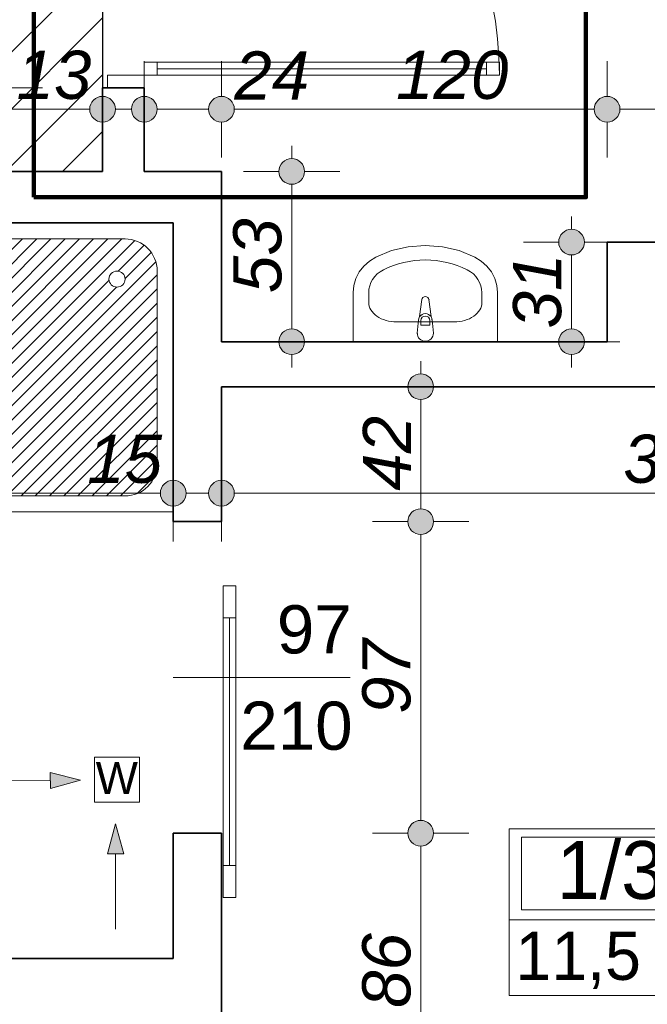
# Model space of a CAD drawing. Header units: millimetres. Extents: x -50073 to 84772, y -78870 to -35317.
# Tile 70 of 125: x 25937 to 27890, y -64463 to -61398. Entities that reach past the tile are written whole.
import ezdxf
from ezdxf.enums import TextEntityAlignment as Align

# ---------------------------------------------------------------- set-up
doc = ezdxf.new("R2010")
doc.units = ezdxf.units.MM
doc.header["$MEASUREMENT"] = 0
for name, color, linetype, lineweight in [('Drzwi ArchiCAD_Nr_pióra__1', 7, 'Continuous', 0), ('Instalacje - Went_Klim_Nr_pióra__42', 150, 'Continuous', 13), ('Konstrukcja - Ściany zew_Nr_pióra__6', 7, 'Continuous', 35), ('Metryczki pomieszczeń ArchiCADa_Nr_pióra__1', 7, 'Continuous', 0), ('Wnetrze - Sanitariaty_Nr_pióra__22', 8, 'Continuous', 13), ('Wymiarowanie - Ogólne_Nr_pióra__82', 114, 'Continuous', 13), ('Znaczniki drzwi ArchiCADa_Nr_pióra__1', 7, 'Continuous', 0), ('Znaczniki drzwi ArchiCADa_Nr_pióra__7', 7, 'Continuous', 70)]:
    doc.layers.add(name, color=color, linetype=linetype, lineweight=lineweight)
doc.layers.add('Elementy modelu - Strefy', color=7, linetype='Continuous')
doc.layers.add('Wymiarowanie - Ogólne', color=7, linetype='Continuous')
doc.layers.add('Wnętrze - Umeblowanie_Nr_pióra__234', color=7, linetype='Continuous', lineweight=0, true_color=0x9f9f9f)
doc.styles.add('GENERATED_STYLE_1', font='txt')
doc.styles.add('GENERATED_STYLE_2', font='txt')
doc.styles.add('GENERATED_STYLE_3', font='txt')
doc.dimstyles.new('GENERATED_STYLE__1', dxfattribs={"dimtxt": 150, "dimasz": 152, "dimexe": 0.18, "dimexo": 0, "dimgap": 0.09, "dimtad": 1, "dimlfac": 0.1, "dimzin": 0, "dimdsep": 46, "dimtxsty": 'GENERATED_STYLE_3', "dimblk": 'ARROWHEAD_11', "dimblk1": 'ARROWHEAD_11', "dimblk2": 'ARROWHEAD_11', "dimcen": 0.09, "dimclrd": 114, "dimclre": 114, "dimclrt": 114, "dimazin": 0, "dimtfac": 1, "dimtdec": 4, "dimtmove": 0, "dimatfit": 3, "dimfxl": 1, "dimtolj": 1, "dimtzin": 0, "dimarcsym": 0})
doc.dimstyles.new('GENERATED_STYLE__2', dxfattribs={"dimtxt": 150, "dimasz": 152, "dimexe": 0.18, "dimexo": 0, "dimgap": 0.09, "dimtad": 1, "dimtih": 1, "dimtoh": 1, "dimlfac": 0.1, "dimzin": 0, "dimdsep": 46, "dimtxsty": 'GENERATED_STYLE_3', "dimblk": 'ARROWHEAD_11', "dimblk1": 'ARROWHEAD_11', "dimblk2": 'ARROWHEAD_11', "dimcen": 0.09, "dimclrd": 114, "dimclre": 114, "dimclrt": 114, "dimazin": 0, "dimtfac": 1, "dimtdec": 4, "dimtmove": 0, "dimatfit": 3, "dimfxl": 1, "dimtolj": 1, "dimtzin": 0, "dimarcsym": 0})

# ---------------------------------------------------------------- blocks, each defined once
blk = doc.blocks.new('Izolatka_1_37_37', base_point=(28223.3, -64200.2))
at = {"layer": 'Metryczki pomieszczeń ArchiCADa_Nr_pióra__1', "linetype": 'Continuous'}
for p, q in [((27460.1, -63917.3), (28966.4, -63917.3)), ((27460.1, -64435.9), (27460.1, -63917.3)), ((28223.3, -63917.3), (28223.3, -64435.9)), ((28966.4, -63917.3), (28966.4, -64435.9)), ((27498.3, -63943.3), (28185.2, -63943.3)), ((27498.3, -64169.5), (27498.3, -63943.3)), ((28185.2, -63943.3), (28185.2, -64169.5)), ((28185.2, -64169.5), (27498.3, -64169.5)), ((27460.1, -64200.2), (28966.4, -64200.2)), ((28966.4, -64435.9), (27460.1, -64435.9))]:
    blk.add_line(p, q, dxfattribs=at)
at = {"layer": 'Metryczki pomieszczeń ArchiCADa_Nr_pióra__1'}
for tag, height, style, p in [('ROOM_NUMBER', 180, 'GENERATED_STYLE_2', (27841.7, -64045.2)), ('ROOM_NAME', 150, 'GENERATED_STYLE_1', (28594.9, -64051.4)), ('floor_f', 150, 'GENERATED_STYLE_1', (28594.9, -64298.9)), ('ROOM_CALC_AREA', 150, 'GENERATED_STYLE_1', (27841.7, -64312.2))]:
    blk.add_attdef(tag, text='', height=height, dxfattribs=dict(at, style=style)).set_placement(p, align=Align.MIDDLE_CENTER)
blk = doc.blocks.new('*D277')
at = {"layer": 'Wymiarowanie - Ogólne_Nr_pióra__82', "linetype": 'Continuous'}
for points in [[(24754.6, -62872.1), (24751.6, -62856.8), (24742.9, -62843.8), (24729.9, -62835.1), (24714.6, -62832.1), (24699.3, -62835.1), (24686.3, -62843.8), (24677.6, -62856.8), (24674.6, -62872.1), (24677.6, -62887.4), (24686.3, -62900.4), (24699.3, -62909), (24714.6, -62912.1), (24729.9, -62909), (24742.9, -62900.4), (24751.6, -62887.4)], [(26454.6, -62872.1), (26451.6, -62856.8), (26442.9, -62843.8), (26429.9, -62835.1), (26414.6, -62832.1), (26399.3, -62835.1), (26386.3, -62843.8), (26377.6, -62856.8), (26374.6, -62872.1), (26377.6, -62887.4), (26386.3, -62900.4), (26399.3, -62909), (26414.6, -62912.1), (26429.9, -62909), (26442.9, -62900.4), (26451.6, -62887.4)]]:
    blk.add_hatch(color=256, dxfattribs=at).paths.add_polyline_path(points)
for p, q in [((24714.6, -62832.1), (24714.6, -62722.1)), ((26414.6, -62832.1), (26414.6, -62722.1)), ((24754.6, -62872.1), (26374.6, -62872.1)), ((24714.6, -63022.1), (24714.6, -62912.1)), ((26414.6, -63022.1), (26414.6, -62912.1))]:
    blk.add_line(p, q, dxfattribs=at)
for centre in [(24714.6, -62872.1), (26414.6, -62872.1)]:
    blk.add_circle(centre, 40, dxfattribs=at)
at = {"layer": 'Wymiarowanie - Ogólne_Nr_pióra__82', "char_height": 150, "attachment_point": 7, "style": 'GENERATED_STYLE_3'}
for s, insert in [('\\A1;{\\fArial|b0|i1|c238|p38;170}', (25280, -62842.1)), ('\\A1;{\\fArial|b0|i1|c238|p38;15}', (26146.9, -62842.1))]:
    blk.add_mtext(s, dxfattribs=dict(at, insert=insert))
blk = doc.blocks.new('ARROWHEAD_11')
at = {"color": 0, "linetype": 'Continuous', "lineweight": 0}
blk.add_line((0, 0), (-1, 0), dxfattribs=at)
at = {"color": 0, "linetype": 'Continuous', "lineweight": 0, "const_width": 0.25, "flags": 128}
blk.add_lwpolyline([(-0.125, 0, 1), (0.125, 0, 1)], format="xyb", close=True, dxfattribs=at)
blk = doc.blocks.new('*D278')
at = {"layer": 'Wymiarowanie - Ogólne_Nr_pióra__82', "linetype": 'Continuous'}
for points in [[(26454.6, -62872.1), (26451.6, -62856.8), (26442.9, -62843.8), (26429.9, -62835.1), (26414.6, -62832.1), (26399.3, -62835.1), (26386.3, -62843.8), (26377.6, -62856.8), (26374.6, -62872.1), (26377.6, -62887.4), (26386.3, -62900.4), (26399.3, -62909), (26414.6, -62912.1), (26429.9, -62909), (26442.9, -62900.4), (26451.6, -62887.4)], [(26604.6, -62872.1), (26601.6, -62856.8), (26592.9, -62843.8), (26579.9, -62835.1), (26564.6, -62832.1), (26549.3, -62835.1), (26536.3, -62843.8), (26527.6, -62856.8), (26524.6, -62872.1), (26527.6, -62887.4), (26536.3, -62900.4), (26549.3, -62909), (26564.6, -62912.1), (26579.9, -62909), (26592.9, -62900.4), (26601.6, -62887.4)]]:
    blk.add_hatch(color=256, dxfattribs=at).paths.add_polyline_path(points)
for p, q in [((26414.6, -62832.1), (26414.6, -62722.1)), ((26564.6, -62832.1), (26564.6, -62722.1)), ((26454.6, -62872.1), (26524.6, -62872.1)), ((26414.6, -63022.1), (26414.6, -62912.1)), ((26564.6, -63022.1), (26564.6, -62912.1))]:
    blk.add_line(p, q, dxfattribs=at)
for centre in [(26414.6, -62872.1), (26564.6, -62872.1)]:
    blk.add_circle(centre, 40, dxfattribs=at)
blk = doc.blocks.new('*D279')
at = {"layer": 'Wymiarowanie - Ogólne_Nr_pióra__82', "linetype": 'Continuous'}
for points in [[(26604.6, -62872.1), (26601.6, -62856.8), (26592.9, -62843.8), (26579.9, -62835.1), (26564.6, -62832.1), (26549.3, -62835.1), (26536.3, -62843.8), (26527.6, -62856.8), (26524.6, -62872.1), (26527.6, -62887.4), (26536.3, -62900.4), (26549.3, -62909), (26564.6, -62912.1), (26579.9, -62909), (26592.9, -62900.4), (26601.6, -62887.4)], [(29674.6, -62872.1), (29671.6, -62856.8), (29662.9, -62843.8), (29649.9, -62835.1), (29634.6, -62832.1), (29619.3, -62835.1), (29606.3, -62843.8), (29597.6, -62856.8), (29594.6, -62872.1), (29597.6, -62887.4), (29606.3, -62900.4), (29619.3, -62909), (29634.6, -62912.1), (29649.9, -62909), (29662.9, -62900.4), (29671.6, -62887.4)]]:
    blk.add_hatch(color=256, dxfattribs=at).paths.add_polyline_path(points)
for p, q in [((26564.6, -62832.1), (26564.6, -62722.1)), ((29634.6, -62832.1), (29634.6, -62722.1)), ((26604.6, -62872.1), (29594.6, -62872.1)), ((26564.6, -63022.1), (26564.6, -62912.1)), ((29634.6, -63022.1), (29634.6, -62912.1))]:
    blk.add_line(p, q, dxfattribs=at)
for centre in [(26564.6, -62872.1), (29634.6, -62872.1)]:
    blk.add_circle(centre, 40, dxfattribs=at)
at = {"layer": 'Wymiarowanie - Ogólne_Nr_pióra__82', "char_height": 150, "attachment_point": 7, "style": 'GENERATED_STYLE_3'}
for s, insert in [('\\A1;{\\fArial|b0|i1|c238|p38;307}', (27815, -62842.1)), ('\\A1;{\\fArial|b0|i1|c238|p38;18}', (29366.9, -62842.1))]:
    blk.add_mtext(s, dxfattribs=dict(at, insert=insert))
blk = doc.blocks.new('*D453')
at = {"layer": 'Wymiarowanie - Ogólne_Nr_pióra__82', "linetype": 'Continuous'}
for points in [[(25898.2, -61610.7), (25895.2, -61595.4), (25886.5, -61582.4), (25873.6, -61573.8), (25858.2, -61570.7), (25842.9, -61573.8), (25830, -61582.4), (25821.3, -61595.4), (25818.2, -61610.7), (25821.3, -61626), (25830, -61639), (25842.9, -61647.7), (25858.2, -61650.7), (25873.6, -61647.7), (25886.5, -61639), (25895.2, -61626)], [(25898.2, -61870.7), (25895.2, -61855.4), (25886.5, -61842.4), (25873.6, -61833.7), (25858.2, -61830.7), (25842.9, -61833.7), (25830, -61842.4), (25821.3, -61855.4), (25818.2, -61870.7), (25821.3, -61886), (25830, -61899), (25842.9, -61907.6), (25858.2, -61910.7), (25873.6, -61907.6), (25886.5, -61899), (25895.2, -61886)]]:
    blk.add_hatch(color=256, dxfattribs=at).paths.add_polyline_path(points)
for p, q in [((25818.2, -61610.7), (25708.2, -61610.7)), ((26008.2, -61610.7), (25898.2, -61610.7)), ((25858.2, -61830.7), (25858.2, -61650.7)), ((25818.2, -61870.7), (25708.2, -61870.7)), ((26008.2, -61870.7), (25898.2, -61870.7)), ((25858.2, -61950.7), (25858.2, -61910.7))]:
    blk.add_line(p, q, dxfattribs=at)
for centre in [(25858.2, -61610.7), (25858.2, -61870.7)]:
    blk.add_circle(centre, 40, dxfattribs=at)
at = {"layer": 'Wymiarowanie - Ogólne_Nr_pióra__82', "insert": (25828.2, -62138.3), "char_height": 150, "attachment_point": 7, "rotation": 90, "style": 'GENERATED_STYLE_3'}
blk.add_mtext('\\A1;{\\fArial|b0|i1|c238|p38;26}', dxfattribs=at)
blk = doc.blocks.new('*D454')
at = {"layer": 'Wymiarowanie - Ogólne_Nr_pióra__82', "linetype": 'Continuous'}
for points in [[(25898.2, -59320.7), (25895.2, -59305.4), (25886.5, -59292.4), (25873.6, -59283.8), (25858.2, -59280.7), (25842.9, -59283.8), (25830, -59292.4), (25821.3, -59305.4), (25818.2, -59320.7), (25821.3, -59336), (25830, -59349), (25842.9, -59357.7), (25858.2, -59360.7), (25873.6, -59357.7), (25886.5, -59349), (25895.2, -59336)], [(25898.2, -61610.7), (25895.2, -61595.4), (25886.5, -61582.4), (25873.6, -61573.8), (25858.2, -61570.7), (25842.9, -61573.8), (25830, -61582.4), (25821.3, -61595.4), (25818.2, -61610.7), (25821.3, -61626), (25830, -61639), (25842.9, -61647.7), (25858.2, -61650.7), (25873.6, -61647.7), (25886.5, -61639), (25895.2, -61626)]]:
    blk.add_hatch(color=256, dxfattribs=at).paths.add_polyline_path(points)
for p, q in [((25818.2, -59320.7), (25708.2, -59320.7)), ((26008.2, -59320.7), (25898.2, -59320.7)), ((25858.2, -61570.7), (25858.2, -59360.7)), ((25818.2, -61610.7), (25708.2, -61610.7)), ((26008.2, -61610.7), (25898.2, -61610.7))]:
    blk.add_line(p, q, dxfattribs=at)
for centre in [(25858.2, -59320.7), (25858.2, -61610.7)]:
    blk.add_circle(centre, 40, dxfattribs=at)
at = {"layer": 'Wymiarowanie - Ogólne_Nr_pióra__82', "insert": (25828.2, -60636.5), "char_height": 150, "attachment_point": 7, "rotation": 90, "style": 'GENERATED_STYLE_3'}
blk.add_mtext('\\A1;{\\fArial|b0|i1|c238|p38;229}', dxfattribs=at)
blk = doc.blocks.new('*D532')
at = {"layer": 'Wymiarowanie - Ogólne_Nr_pióra__82', "linetype": 'Continuous'}
for points in [[(23834.6, -61676.9), (23831.6, -61661.6), (23822.9, -61648.7), (23809.9, -61640), (23794.6, -61636.9), (23779.3, -61640), (23766.3, -61648.7), (23757.6, -61661.6), (23754.6, -61676.9), (23757.6, -61692.2), (23766.3, -61705.2), (23779.3, -61713.9), (23794.6, -61716.9), (23809.9, -61713.9), (23822.9, -61705.2), (23831.6, -61692.2)], [(26234.6, -61676.9), (26231.6, -61661.6), (26222.9, -61648.7), (26209.9, -61640), (26194.6, -61636.9), (26179.3, -61640), (26166.3, -61648.7), (26157.6, -61661.6), (26154.6, -61676.9), (26157.6, -61692.2), (26166.3, -61705.2), (26179.3, -61713.9), (26194.6, -61716.9), (26209.9, -61713.9), (26222.9, -61705.2), (26231.6, -61692.2)]]:
    blk.add_hatch(color=256, dxfattribs=at).paths.add_polyline_path(points)
for p, q in [((23794.6, -61636.9), (23794.6, -61526.9)), ((26194.6, -61636.9), (26194.6, -61526.9)), ((23834.6, -61676.9), (26154.6, -61676.9)), ((23794.6, -61826.9), (23794.6, -61716.9)), ((26194.6, -61826.9), (26194.6, -61716.9))]:
    blk.add_line(p, q, dxfattribs=at)
for centre in [(23794.6, -61676.9), (26194.6, -61676.9)]:
    blk.add_circle(centre, 40, dxfattribs=at)
at = {"layer": 'Wymiarowanie - Ogólne_Nr_pióra__82', "char_height": 150, "attachment_point": 7, "style": 'GENERATED_STYLE_3'}
for s, insert in [('\\A1;{\\fArial|b0|i1|c238|p38;240}', (24710, -61646.9)), ('\\A1;{\\fArial|b0|i1|c238|p38;13}', (25926.9, -61646.9))]:
    blk.add_mtext(s, dxfattribs=dict(at, insert=insert))
blk = doc.blocks.new('*D533')
at = {"layer": 'Wymiarowanie - Ogólne_Nr_pióra__82', "linetype": 'Continuous'}
for points in [[(26234.6, -61676.9), (26231.6, -61661.6), (26222.9, -61648.7), (26209.9, -61640), (26194.6, -61636.9), (26179.3, -61640), (26166.3, -61648.7), (26157.6, -61661.6), (26154.6, -61676.9), (26157.6, -61692.2), (26166.3, -61705.2), (26179.3, -61713.9), (26194.6, -61716.9), (26209.9, -61713.9), (26222.9, -61705.2), (26231.6, -61692.2)], [(26364.6, -61676.9), (26361.6, -61661.6), (26352.9, -61648.7), (26339.9, -61640), (26324.6, -61636.9), (26309.3, -61640), (26296.3, -61648.7), (26287.6, -61661.6), (26284.6, -61676.9), (26287.6, -61692.2), (26296.3, -61705.2), (26309.3, -61713.9), (26324.6, -61716.9), (26339.9, -61713.9), (26352.9, -61705.2), (26361.6, -61692.2)]]:
    blk.add_hatch(color=256, dxfattribs=at).paths.add_polyline_path(points)
for p, q in [((26194.6, -61636.9), (26194.6, -61526.9)), ((26324.6, -61636.9), (26324.6, -61526.9)), ((26234.6, -61676.9), (26284.6, -61676.9)), ((26194.6, -61826.9), (26194.6, -61716.9)), ((26324.6, -61826.9), (26324.6, -61716.9))]:
    blk.add_line(p, q, dxfattribs=at)
for centre in [(26194.6, -61676.9), (26324.6, -61676.9)]:
    blk.add_circle(centre, 40, dxfattribs=at)
blk = doc.blocks.new('*D534')
at = {"layer": 'Wymiarowanie - Ogólne_Nr_pióra__82', "linetype": 'Continuous'}
for points in [[(26364.6, -61676.9), (26361.6, -61661.6), (26352.9, -61648.7), (26339.9, -61640), (26324.6, -61636.9), (26309.3, -61640), (26296.3, -61648.7), (26287.6, -61661.6), (26284.6, -61676.9), (26287.6, -61692.2), (26296.3, -61705.2), (26309.3, -61713.9), (26324.6, -61716.9), (26339.9, -61713.9), (26352.9, -61705.2), (26361.6, -61692.2)], [(26604.6, -61676.9), (26601.6, -61661.6), (26592.9, -61648.7), (26579.9, -61640), (26564.6, -61636.9), (26549.3, -61640), (26536.3, -61648.7), (26527.6, -61661.6), (26524.6, -61676.9), (26527.6, -61692.2), (26536.3, -61705.2), (26549.3, -61713.9), (26564.6, -61716.9), (26579.9, -61713.9), (26592.9, -61705.2), (26601.6, -61692.2)]]:
    blk.add_hatch(color=256, dxfattribs=at).paths.add_polyline_path(points)
for p, q in [((26324.6, -61636.9), (26324.6, -61526.9)), ((26564.6, -61636.9), (26564.6, -61526.9)), ((26364.6, -61676.9), (26524.6, -61676.9)), ((26324.6, -61826.9), (26324.6, -61716.9)), ((26564.6, -61826.9), (26564.6, -61716.9))]:
    blk.add_line(p, q, dxfattribs=at)
for centre in [(26324.6, -61676.9), (26564.6, -61676.9)]:
    blk.add_circle(centre, 40, dxfattribs=at)
blk = doc.blocks.new('*D535')
at = {"layer": 'Wymiarowanie - Ogólne_Nr_pióra__82', "linetype": 'Continuous'}
for points in [[(26604.6, -61676.9), (26601.6, -61661.6), (26592.9, -61648.7), (26579.9, -61640), (26564.6, -61636.9), (26549.3, -61640), (26536.3, -61648.7), (26527.6, -61661.6), (26524.6, -61676.9), (26527.6, -61692.2), (26536.3, -61705.2), (26549.3, -61713.9), (26564.6, -61716.9), (26579.9, -61713.9), (26592.9, -61705.2), (26601.6, -61692.2)], [(27804.6, -61676.9), (27801.6, -61661.6), (27792.9, -61648.7), (27779.9, -61640), (27764.6, -61636.9), (27749.3, -61640), (27736.3, -61648.7), (27727.6, -61661.6), (27724.6, -61676.9), (27727.6, -61692.2), (27736.3, -61705.2), (27749.3, -61713.9), (27764.6, -61716.9), (27779.9, -61713.9), (27792.9, -61705.2), (27801.6, -61692.2)]]:
    blk.add_hatch(color=256, dxfattribs=at).paths.add_polyline_path(points)
for p, q in [((26564.6, -61636.9), (26564.6, -61526.9)), ((27764.6, -61636.9), (27764.6, -61526.9)), ((26604.6, -61676.9), (27724.6, -61676.9)), ((26564.6, -61826.9), (26564.6, -61716.9)), ((27764.6, -61826.9), (27764.6, -61716.9))]:
    blk.add_line(p, q, dxfattribs=at)
for centre in [(26564.6, -61676.9), (27764.6, -61676.9)]:
    blk.add_circle(centre, 40, dxfattribs=at)
at = {"layer": 'Wymiarowanie - Ogólne_Nr_pióra__82', "char_height": 150, "attachment_point": 7, "style": 'GENERATED_STYLE_3'}
for s, insert in [('\\A1;{\\fArial|b0|i1|c238|p38;24}', (26604.6, -61646.9)), ('\\A1;{\\fArial|b0|i1|c238|p38;120}', (27107.7, -61646.9))]:
    blk.add_mtext(s, dxfattribs=dict(at, insert=insert))
blk = doc.blocks.new('*D536')
at = {"layer": 'Wymiarowanie - Ogólne_Nr_pióra__82', "linetype": 'Continuous'}
for points in [[(27804.6, -61676.9), (27801.6, -61661.6), (27792.9, -61648.7), (27779.9, -61640), (27764.6, -61636.9), (27749.3, -61640), (27736.3, -61648.7), (27727.6, -61661.6), (27724.6, -61676.9), (27727.6, -61692.2), (27736.3, -61705.2), (27749.3, -61713.9), (27764.6, -61716.9), (27779.9, -61713.9), (27792.9, -61705.2), (27801.6, -61692.2)], [(29694.6, -61676.9), (29691.6, -61661.6), (29682.9, -61648.7), (29669.9, -61640), (29654.6, -61636.9), (29639.3, -61640), (29626.3, -61648.7), (29617.6, -61661.6), (29614.6, -61676.9), (29617.6, -61692.2), (29626.3, -61705.2), (29639.3, -61713.9), (29654.6, -61716.9), (29669.9, -61713.9), (29682.9, -61705.2), (29691.6, -61692.2)]]:
    blk.add_hatch(color=256, dxfattribs=at).paths.add_polyline_path(points)
for p, q in [((27764.6, -61636.9), (27764.6, -61526.9)), ((29654.6, -61636.9), (29654.6, -61526.9)), ((27804.6, -61676.9), (29614.6, -61676.9)), ((29694.6, -61676.9), (29734.6, -61676.9)), ((27764.6, -61826.9), (27764.6, -61716.9)), ((29654.6, -61826.9), (29654.6, -61716.9))]:
    blk.add_line(p, q, dxfattribs=at)
for centre in [(27764.6, -61676.9), (29654.6, -61676.9)]:
    blk.add_circle(centre, 40, dxfattribs=at)
at = {"layer": 'Wymiarowanie - Ogólne_Nr_pióra__82', "insert": (28538.9, -61646.9), "char_height": 150, "attachment_point": 7, "style": 'GENERATED_STYLE_3'}
blk.add_mtext('\\A1;{\\fArial|b0|i1|c238|p38;189}', dxfattribs=at)
blk = doc.blocks.new('*D702')
at = {"layer": 'Wymiarowanie - Ogólne_Nr_pióra__82', "linetype": 'Continuous'}
for points in [[(26823.2, -61870.7), (26820.2, -61855.4), (26811.5, -61842.4), (26798.5, -61833.7), (26783.2, -61830.7), (26767.9, -61833.7), (26754.9, -61842.4), (26746.3, -61855.4), (26743.2, -61870.7), (26746.3, -61886), (26754.9, -61899), (26767.9, -61907.6), (26783.2, -61910.7), (26798.5, -61907.6), (26811.5, -61899), (26820.2, -61886)], [(26823.2, -62400.7), (26820.2, -62385.4), (26811.5, -62372.4), (26798.5, -62363.7), (26783.2, -62360.7), (26767.9, -62363.7), (26754.9, -62372.4), (26746.3, -62385.4), (26743.2, -62400.7), (26746.3, -62416), (26754.9, -62429), (26767.9, -62437.6), (26783.2, -62440.7), (26798.5, -62437.6), (26811.5, -62429), (26820.2, -62416)]]:
    blk.add_hatch(color=256, dxfattribs=at).paths.add_polyline_path(points)
for p, q in [((26783.2, -61830.7), (26783.2, -61790.7)), ((26743.2, -61870.7), (26633.2, -61870.7)), ((26933.2, -61870.7), (26823.2, -61870.7)), ((26783.2, -62360.7), (26783.2, -61910.7)), ((26743.2, -62400.7), (26633.2, -62400.7)), ((26933.2, -62400.7), (26823.2, -62400.7)), ((26783.2, -62480.7), (26783.2, -62440.7))]:
    blk.add_line(p, q, dxfattribs=at)
for centre in [(26783.2, -61870.7), (26783.2, -62400.7)]:
    blk.add_circle(centre, 40, dxfattribs=at)
at = {"layer": 'Wymiarowanie - Ogólne_Nr_pióra__82', "insert": (26753.2, -62249.5), "char_height": 150, "attachment_point": 7, "rotation": 90, "style": 'GENERATED_STYLE_3'}
blk.add_mtext('\\A1;{\\fArial|b0|i1|c238|p38;53}', dxfattribs=at)
blk = doc.blocks.new('*D703')
at = {"layer": 'Wymiarowanie - Ogólne_Nr_pióra__82', "linetype": 'Continuous'}
for points in [[(27693.9, -62090.7), (27690.9, -62075.4), (27682.2, -62062.4), (27669.2, -62053.7), (27653.9, -62050.7), (27638.6, -62053.7), (27625.6, -62062.4), (27617, -62075.4), (27613.9, -62090.7), (27617, -62106), (27625.6, -62119), (27638.6, -62127.6), (27653.9, -62130.7), (27669.2, -62127.6), (27682.2, -62119), (27690.9, -62106)], [(27693.9, -62400.7), (27690.9, -62385.4), (27682.2, -62372.4), (27669.2, -62363.7), (27653.9, -62360.7), (27638.6, -62363.7), (27625.6, -62372.4), (27617, -62385.4), (27613.9, -62400.7), (27617, -62416), (27625.6, -62429), (27638.6, -62437.6), (27653.9, -62440.7), (27669.2, -62437.6), (27682.2, -62429), (27690.9, -62416)]]:
    blk.add_hatch(color=256, dxfattribs=at).paths.add_polyline_path(points)
for p, q in [((27653.9, -62050.7), (27653.9, -62010.7)), ((27613.9, -62090.7), (27503.9, -62090.7)), ((27803.9, -62090.7), (27693.9, -62090.7)), ((27653.9, -62360.7), (27653.9, -62130.7)), ((27613.9, -62400.7), (27503.9, -62400.7)), ((27803.9, -62400.7), (27693.9, -62400.7)), ((27653.9, -62480.7), (27653.9, -62440.7))]:
    blk.add_line(p, q, dxfattribs=at)
for centre in [(27653.9, -62090.7), (27653.9, -62400.7)]:
    blk.add_circle(centre, 40, dxfattribs=at)
at = {"layer": 'Wymiarowanie - Ogólne_Nr_pióra__82', "insert": (27623.9, -62359.5), "char_height": 150, "attachment_point": 7, "rotation": 90, "style": 'GENERATED_STYLE_3'}
blk.add_mtext('\\A1;{\\fArial|b0|i1|c238|p38;31}', dxfattribs=at)
blk = doc.blocks.new('*D716')
at = {"layer": 'Wymiarowanie - Ogólne_Nr_pióra__82', "linetype": 'Continuous'}
for points in [[(27224.6, -63930.7), (27221.6, -63915.4), (27212.9, -63902.4), (27199.9, -63893.7), (27184.6, -63890.7), (27169.3, -63893.7), (27156.3, -63902.4), (27147.6, -63915.4), (27144.6, -63930.7), (27147.6, -63946), (27156.3, -63959), (27169.3, -63967.6), (27184.6, -63970.7), (27199.9, -63967.6), (27212.9, -63959), (27221.6, -63946)], [(27224.6, -64790.7), (27221.6, -64775.4), (27212.9, -64762.4), (27199.9, -64753.7), (27184.6, -64750.7), (27169.3, -64753.7), (27156.3, -64762.4), (27147.6, -64775.4), (27144.6, -64790.7), (27147.6, -64806), (27156.3, -64819), (27169.3, -64827.6), (27184.6, -64830.7), (27199.9, -64827.6), (27212.9, -64819), (27221.6, -64806)]]:
    blk.add_hatch(color=256, dxfattribs=at).paths.add_polyline_path(points)
for p, q in [((27144.6, -63930.7), (27034.6, -63930.7)), ((27334.6, -63930.7), (27224.6, -63930.7)), ((27184.6, -64750.7), (27184.6, -63970.7)), ((27144.6, -64790.7), (27034.6, -64790.7)), ((27334.6, -64790.7), (27224.6, -64790.7))]:
    blk.add_line(p, q, dxfattribs=at)
for centre in [(27184.6, -63930.7), (27184.6, -64790.7)]:
    blk.add_circle(centre, 40, dxfattribs=at)
at = {"layer": 'Wymiarowanie - Ogólne_Nr_pióra__82', "insert": (27154.6, -64474.5), "char_height": 150, "attachment_point": 7, "rotation": 90, "style": 'GENERATED_STYLE_3'}
blk.add_mtext('\\A1;{\\fArial|b0|i1|c238|p38;86}', dxfattribs=at)
blk = doc.blocks.new('*D717')
at = {"layer": 'Wymiarowanie - Ogólne_Nr_pióra__82', "linetype": 'Continuous'}
for points in [[(27224.6, -62960.7), (27221.6, -62945.4), (27212.9, -62932.4), (27199.9, -62923.7), (27184.6, -62920.7), (27169.3, -62923.7), (27156.3, -62932.4), (27147.6, -62945.4), (27144.6, -62960.7), (27147.6, -62976), (27156.3, -62989), (27169.3, -62997.6), (27184.6, -63000.7), (27199.9, -62997.6), (27212.9, -62989), (27221.6, -62976)], [(27224.6, -63930.7), (27221.6, -63915.4), (27212.9, -63902.4), (27199.9, -63893.7), (27184.6, -63890.7), (27169.3, -63893.7), (27156.3, -63902.4), (27147.6, -63915.4), (27144.6, -63930.7), (27147.6, -63946), (27156.3, -63959), (27169.3, -63967.6), (27184.6, -63970.7), (27199.9, -63967.6), (27212.9, -63959), (27221.6, -63946)]]:
    blk.add_hatch(color=256, dxfattribs=at).paths.add_polyline_path(points)
for p, q in [((27144.6, -62960.7), (27034.6, -62960.7)), ((27334.6, -62960.7), (27224.6, -62960.7)), ((27184.6, -63890.7), (27184.6, -63000.7)), ((27144.6, -63930.7), (27034.6, -63930.7)), ((27334.6, -63930.7), (27224.6, -63930.7))]:
    blk.add_line(p, q, dxfattribs=at)
for centre in [(27184.6, -62960.7), (27184.6, -63930.7)]:
    blk.add_circle(centre, 40, dxfattribs=at)
at = {"layer": 'Wymiarowanie - Ogólne_Nr_pióra__82', "insert": (27154.6, -63559.5), "char_height": 150, "attachment_point": 7, "rotation": 90, "style": 'GENERATED_STYLE_3'}
blk.add_mtext('\\A1;{\\fArial|b0|i1|c238|p38;97}', dxfattribs=at)
blk = doc.blocks.new('*D718')
at = {"layer": 'Wymiarowanie - Ogólne_Nr_pióra__82', "linetype": 'Continuous'}
for points in [[(27224.6, -62540.7), (27221.6, -62525.4), (27212.9, -62512.4), (27199.9, -62503.7), (27184.6, -62500.7), (27169.3, -62503.7), (27156.3, -62512.4), (27147.6, -62525.4), (27144.6, -62540.7), (27147.6, -62556), (27156.3, -62569), (27169.3, -62577.6), (27184.6, -62580.7), (27199.9, -62577.6), (27212.9, -62569), (27221.6, -62556)], [(27224.6, -62960.7), (27221.6, -62945.4), (27212.9, -62932.4), (27199.9, -62923.7), (27184.6, -62920.7), (27169.3, -62923.7), (27156.3, -62932.4), (27147.6, -62945.4), (27144.6, -62960.7), (27147.6, -62976), (27156.3, -62989), (27169.3, -62997.6), (27184.6, -63000.7), (27199.9, -62997.6), (27212.9, -62989), (27221.6, -62976)]]:
    blk.add_hatch(color=256, dxfattribs=at).paths.add_polyline_path(points)
for p, q in [((27184.6, -62500.7), (27184.6, -62460.7)), ((27144.6, -62540.7), (27034.6, -62540.7)), ((27334.6, -62540.7), (27224.6, -62540.7)), ((27184.6, -62920.7), (27184.6, -62580.7)), ((27144.6, -62960.7), (27034.6, -62960.7)), ((27334.6, -62960.7), (27224.6, -62960.7))]:
    blk.add_line(p, q, dxfattribs=at)
for centre in [(27184.6, -62540.7), (27184.6, -62960.7)]:
    blk.add_circle(centre, 40, dxfattribs=at)
at = {"layer": 'Wymiarowanie - Ogólne_Nr_pióra__82', "insert": (27154.6, -62864.5), "char_height": 150, "attachment_point": 7, "rotation": 90, "style": 'GENERATED_STYLE_3'}
blk.add_mtext('\\A1;{\\fArial|b0|i1|c238|p38;42}', dxfattribs=at)

msp = doc.modelspace()

# ---------------------------------------------------------------- hatches: boundary and pattern name
h = msp.add_hatch()
h.set_pattern_fill('ANSI31', color=6, scale=1000)
h.set_pattern_definition([(45, (-50072.86, -74020.64), (-88.38835, 88.38835), [])])
h.paths.add_polyline_path([(2644.596, -62100.641), (7974.596, -62100.641), (7974.596, -64220.641), (9744.596, -64270.641), (21114.596, -64270.641), (21114.596, -74020.641), (27274.596, -74020.641), (27274.596, -71940.641), (25294.596, -71940.641), (24264.596, -71000.641), (24264.596, -63210.678), (23794.596, -63210.678), (23794.596, -61870.678), (26194.596, -61870.678), (26194.596, -56680.641), (24594.623, -56680.641), (24594.623, -58720.641), (22604.596, -58720.641), (22604.596, -56680.641), (19225.623, -56680.641), (19225.623, -58710.678), (17495.623, -58710.678), (11774.623, -58710.678), (11774.623, -56680.641), (8425.623, -56655.641), (8425.623, -58710.678), (4584.623, -58710.678), (4584.623, -56660.641), (2644.596, -56660.641)])
h.paths.add_polyline_path([(15447.036, -61501.268), (13419.007, -61501.268), (13419.007, -61271.05), (15447.036, -61271.05)], flags=24)
h = msp.add_hatch()
h.set_pattern_fill('ANSI31', color=5, scale=250)
h.set_pattern_definition([(45, (5604.596, -69870.678), (-22.097087, 22.097087), [])])
h.paths.add_polyline_path([(25564.596, -62180.678, -0.41421356), (25664.596, -62080.678), (26264.596, -62080.678, -0.41421356), (26364.596, -62180.678), (26364.596, -62780.678, -0.41421356), (26264.596, -62880.678), (25664.596, -62880.678, -0.41421356), (25564.596, -62780.678)])
h.paths.add_polyline_path([(26214.596, -62205.678, 1), (26264.596, -62205.678, 1)], flags=16)
h.paths.add_polyline_path([(27054.596, -56830.641, -0.41421356), (27154.596, -56730.641), (27754.596, -56730.641, -0.41421356), (27854.596, -56830.641), (27854.596, -57430.641, -0.41421356), (27754.596, -57530.641), (27154.596, -57530.641, -0.41421356), (27054.596, -57430.641)])
h.paths.add_polyline_path([(27704.596, -56855.641, 1), (27754.596, -56855.641, 1)], flags=16)
h.paths.add_polyline_path([(23594.623, -57810.641, -0.41421356), (23694.623, -57710.641), (24294.623, -57710.641, -0.41421356), (24394.623, -57810.641), (24394.623, -58410.641, -0.41421356), (24294.623, -58510.641), (23694.623, -58510.641, -0.41421356), (23594.623, -58410.641)])
h.paths.add_polyline_path([(24244.623, -58385.641, 1), (24294.623, -58385.641, 1)], flags=16)
h.paths.add_polyline_path([(17350.623, -58410.678), (17350.623, -57810.678, -0.41421356), (17450.623, -57710.678), (18050.623, -57710.678, -0.41421356), (18150.623, -57810.678), (18150.623, -58410.678, -0.41421356), (18050.623, -58510.678), (17610.673, -58510.678), (17610.673, -58302.351, 2.41421356), (17585.673, -58277.351, 0.41421356), (17610.673, -58302.351), (17610.673, -58510.678), (17450.623, -58510.678, -0.41421356)])
h.paths.add_polyline_path([(17450.623, -58385.678, 1), (17500.623, -58385.678, 1)], flags=16)
h.paths.add_polyline_path([(13845.623, -57820.678), (13845.623, -58420.678, 0.40815319), (13943.549, -58520.656), (13943.549, -58395.678), (13943.549, -58257.419, -2.41421356), (13968.549, -58232.419, -0.41421356), (13943.549, -58257.419), (13943.549, -58395.678), (13943.549, -58520.656, 0.00518396), (13945.623, -58520.678), (14545.623, -58520.678, 0.41421356), (14645.623, -58420.678), (14645.623, -57820.678, 0.41421356), (14545.623, -57720.678), (13945.623, -57720.678, 0.41421356)])
h.paths.add_polyline_path([(13945.623, -58395.678, 1), (13995.623, -58395.678, 1)], flags=16)
h.paths.add_polyline_path([(12785.623, -58400.678), (12785.623, -57800.678, -0.41421356), (12885.623, -57700.678), (13485.623, -57700.678, -0.41421356), (13585.623, -57800.678), (13585.623, -58400.678, -0.41421356), (13485.623, -58500.678), (13251.864, -58500.678), (13251.864, -58279.885, 2.41421356), (13226.864, -58254.885, 0.41421356), (13251.864, -58279.885), (13251.864, -58500.678), (12885.623, -58500.678, -0.41421356)])
h.paths.add_polyline_path([(13435.623, -58375.678, 1), (13485.623, -58375.678, 1)], flags=16)
h.paths.add_polyline_path([(6669.596, -58410.678), (6669.596, -57810.678, -0.41421356), (6769.596, -57710.678), (7369.596, -57710.678, -0.41421356), (7469.596, -57810.678), (7469.596, -58410.678, -0.41421356), (7369.596, -58510.678), (6769.596, -58510.678, -0.08881129), (6734.902, -58504.466), (6734.902, -58234.953, 2.41421356), (6709.902, -58209.953, 0.41421356), (6734.902, -58234.953), (6734.902, -58504.466, -0.31385648)])
h.paths.add_polyline_path([(6769.596, -58385.678, 1), (6819.596, -58385.678, 1)], flags=16)
h.paths.add_polyline_path([(24464.596, -69770.678), (24464.596, -69170.678, -0.41421356), (24564.596, -69070.678), (25164.596, -69070.678, -0.41421356), (25264.596, -69170.678), (25264.596, -69770.678, -0.41421356), (25164.596, -69870.678), (24564.596, -69870.678, -0.24955295), (24481.645, -69826.527), (24641.759, -69826.527, 2.41421356), (24666.759, -69801.527, 0.41421356), (24641.759, -69826.527), (24481.645, -69826.527, -0.14923451)])
h.paths.add_polyline_path([(24564.596, -69195.678, 1), (24614.596, -69195.678, 1)], flags=16)
h.paths.add_polyline_path([(5604.596, -57820.678), (5604.596, -58420.678, 0.41421356), (5704.596, -58520.678), (6031.963, -58520.678), (6031.963, -58302.351, -2.41421356), (6056.963, -58277.351, -0.41421356), (6031.963, -58302.351), (6031.963, -58520.678), (6304.596, -58520.678, 0.41421356), (6404.596, -58420.678), (6404.596, -57820.678, 0.41421356), (6304.596, -57720.678), (5704.596, -57720.678, 0.41421356)])
h.paths.add_polyline_path([(6254.596, -58395.678, 1), (6304.596, -58395.678, 1)], flags=16)
h.paths.add_polyline_path([(23871.254, -57979.071), (23871.254, -58256.97), (23643.082, -58256.97), (23643.082, -57979.071)], flags=24)
h.paths.add_polyline_path([(7095.024, -57966.098), (7095.024, -58262.005), (6866.852, -58262.005), (6866.852, -57966.098)], flags=24)
h.paths.add_polyline_path([(25506.814, -69309.87), (25092.524, -69309.87), (25092.524, -69081.699), (25506.814, -69081.699)], flags=9)
h.paths.add_polyline_path([(25638.09, -62879.269), (25242.524, -62879.269), (25242.524, -62651.097), (25638.09, -62651.097)], flags=9)
h.paths.add_polyline_path([(25022.483, -69783.476), (25022.483, -70179.043), (24794.311, -70179.043), (24794.311, -69783.476)], flags=9)
h.paths.add_polyline_path([(27301.714, -56946.363), (26906.353, -56946.363), (26906.353, -56718.089), (27301.714, -56718.089)], flags=9)
h.paths.add_polyline_path([(13266.179, -57954.077), (13266.179, -58249.984), (13038.007, -58249.984), (13038.007, -57954.077)], flags=9)
h.paths.add_polyline_path([(25865.437, -61877.575), (25865.437, -62175.836), (25637.265, -62175.836), (25637.265, -61877.575)], flags=9)
h.paths.add_polyline_path([(14702.816, -57987.839), (14702.816, -58282.007), (14474.541, -58282.007), (14474.541, -57987.839)], flags=9)
h.paths.add_polyline_path([(26389.895, -62879.269), (26109.438, -62879.269), (26109.438, -62651.097), (26389.895, -62651.097)], flags=9)
h.paths.add_polyline_path([(27448.011, -56706.263), (27448.011, -56985.799), (27219.839, -56985.799), (27219.839, -56706.263)], flags=9)
h.paths.add_polyline_path([(5614.922, -58005.357), (5614.922, -58283.257), (5386.75, -58283.257), (5386.75, -58005.357)], flags=9)
at = {"layer": 'Instalacje - Went_Klim_Nr_pióra__42', "linetype": 'Continuous'}
for points in [[(26125.661, -63765.49), (26032.117, -63741.415), (26032.612, -63791.412)], [(26235.373, -63901.291), (26210.373, -63994.592), (26260.373, -63994.592)]]:
    msp.add_hatch(color=256, dxfattribs=at).paths.add_polyline_path(points)

# ---------------------------------------------------------------- linework, layer by layer
at = {"color": 6}
msp.add_lwpolyline([(19225.623, -56680.641), (22604.596, -56680.641), (22604.596, -58720.641), (24594.623, -58720.641), (24594.623, -56680.641), (26194.596, -56680.641), (26194.596, -61870.678), (23794.596, -61870.678), (23794.596, -63210.678), (24264.596, -63210.678), (24264.596, -71000.641), (25294.596, -71940.641), (27274.596, -71940.641), (27274.596, -74020.641), (21114.596, -74020.641)], dxfattribs=at)
msp.add_lwpolyline([(19225.623, -56680.641), (22604.596, -56680.641), (22604.596, -58720.641), (24594.623, -58720.641), (24594.623, -56680.641), (26194.596, -56680.641), (26194.596, -61870.678), (23794.596, -61870.678), (23794.596, -63210.678), (24264.596, -63210.678), (24264.596, -71000.641), (25294.596, -71940.641), (27274.596, -71940.641), (27274.596, -74020.641), (21114.596, -74020.641)], dxfattribs=at)
at = {"color": 10, "lineweight": 106}
msp.add_lwpolyline([(25980.687, -61950.914), (27698.457, -61950.914), (27698.457, -59294.909), (25980.687, -59294.909)], close=True, dxfattribs=at)
at = {"layer": 'Drzwi ArchiCAD_Nr_pióra__1', "linetype": 'Continuous'}
for p, q in [((26324.596, -61530.724), (26364.596, -61530.724)), ((26324.596, -61570.724), (26324.596, -61530.724)), ((26364.596, -61530.724), (27389.596, -61530.724)), ((26364.596, -61550.724), (26364.596, -61530.724)), ((26364.596, -61530.724), (26364.596, -61570.724)), ((27389.596, -61530.724), (27389.596, -61550.724)), ((27389.596, -61570.724), (27389.596, -61530.724)), ((27389.596, -61530.724), (27429.596, -61530.724)), ((27429.596, -61530.724), (27429.596, -61570.724)), ((26209.596, -61570.724), (26324.596, -61570.724)), ((26209.596, -61610.724), (26209.596, -61570.724)), ((26324.596, -61570.724), (26324.596, -61610.724)), ((26364.596, -61570.724), (26324.596, -61570.724)), ((26364.596, -61550.724), (27389.596, -61550.724)), ((26364.596, -61570.724), (26364.596, -61550.724)), ((27389.596, -61550.724), (26364.596, -61550.724)), ((27389.596, -61550.724), (26364.596, -61550.724)), ((27389.596, -61570.724), (26364.596, -61570.724)), ((27389.596, -61550.724), (27389.596, -61570.724)), ((27429.596, -61570.724), (27389.596, -61570.724)), ((26324.596, -61610.724), (26209.596, -61610.724)), ((26324.596, -61610.724), (26209.596, -61610.724)), ((26569.596, -63260.678), (26569.596, -63160.678)), ((26569.596, -63160.678), (26609.596, -63160.678)), ((26609.596, -63160.678), (26609.596, -63260.678)), ((26569.596, -63260.678), (26589.596, -63260.678)), ((26569.596, -64030.678), (26569.596, -63260.678)), ((26609.596, -63260.678), (26569.596, -63260.678)), ((26589.596, -63260.678), (26609.596, -63260.678)), ((26589.596, -64030.678), (26589.596, -63260.678)), ((26589.596, -63260.678), (26589.596, -64030.678)), ((26589.596, -63260.678), (26589.596, -64030.678)), ((26609.596, -63260.678), (26609.596, -64030.678)), ((26589.596, -64030.678), (26569.596, -64030.678)), ((26569.596, -64130.678), (26569.596, -64030.678)), ((26569.596, -64030.678), (26609.596, -64030.678)), ((26609.596, -64030.678), (26589.596, -64030.678)), ((26609.596, -64030.678), (26609.596, -64130.678)), ((26609.596, -64130.678), (26569.596, -64130.678))]:
    msp.add_line(p, q, dxfattribs=at)
msp.add_arc((26324.596, -61570.724), 1105, 0, 90, dxfattribs=at)
at = {"layer": 'Instalacje - Went_Klim_Nr_pióra__42', "linetype": 'Continuous'}
for p, q in [((26170.001, -63694.323), (26310.001, -63694.323)), ((26170.001, -63834.323), (26170.001, -63694.323)), ((26310.001, -63694.323), (26310.001, -63834.323)), ((26125.661, -63765.49), (26032.117, -63741.415)), ((26032.612, -63791.412), (26032.117, -63741.415)), ((25797.985, -63768.733), (26032.365, -63766.413)), ((26125.661, -63765.49), (26032.612, -63791.412)), ((26310.001, -63834.323), (26170.001, -63834.323)), ((26235.373, -63901.291), (26210.373, -63994.592)), ((26235.373, -63901.291), (26260.373, -63994.592)), ((26260.373, -63994.592), (26210.373, -63994.592)), ((26235.373, -64228.983), (26235.373, -63994.592))]:
    msp.add_line(p, q, dxfattribs=at)
at = {"layer": 'Konstrukcja - Ściany zew_Nr_pióra__6', "linetype": 'Continuous'}
for p, q in [((26209.596, -61610.724), (26194.596, -61610.724)), ((26324.596, -61610.724), (26209.596, -61610.724)), ((26564.596, -62960.678), (26414.596, -62960.678)), ((26564.596, -63930.678), (26414.596, -63930.678))]:
    msp.add_line(p, q, dxfattribs=at)
at = {"layer": 'Konstrukcja - Ściany zew_Nr_pióra__6', "linetype": 'Continuous', "flags": 128}
for points in [[(26194.596, -61610.724), (26194.596, -61870.678)], [(26324.596, -61870.678), (26324.596, -61610.724)], [(26194.596, -61870.678), (23794.596, -61870.678)], [(26564.596, -61870.678), (26324.596, -61870.678)], [(26564.596, -62400.678), (26564.596, -61870.678)], [(24714.596, -62030.678), (26414.596, -62030.678)], [(26414.596, -62030.678), (26414.596, -62960.678)], [(29654.596, -62090.678), (27764.596, -62090.678)], [(27764.596, -62090.678), (27764.596, -62400.678)], [(27764.596, -62400.678), (26564.596, -62400.678)], [(26564.596, -62960.678), (26564.596, -62540.678)], [(26564.596, -62540.678), (29634.596, -62540.678)], [(26414.596, -63930.678), (26414.596, -64320.678)], [(26564.596, -64790.678), (26564.596, -63930.678)], [(26414.596, -64320.678), (24414.596, -64320.678)]]:
    msp.add_lwpolyline(points, dxfattribs=at)
at = {"layer": 'Wnetrze - Sanitariaty_Nr_pióra__22', "linetype": 'Continuous'}
for p, q in [((27045.029, -62136.951), (27093.923, -62116.99)), ((27093.923, -62116.99), (27145.688, -62104.791)), ((27145.688, -62104.791), (27198.91, -62100.687)), ((27198.91, -62100.687), (27252.131, -62104.791)), ((27252.131, -62104.791), (27303.896, -62116.99)), ((27303.896, -62116.99), (27352.79, -62136.951)), ((27007.278, -62165.073), (27024.795, -62149.438)), ((27024.795, -62149.438), (27045.029, -62136.951)), ((27352.79, -62136.951), (27373.024, -62149.438)), ((27373.024, -62149.438), (27390.541, -62165.073)), ((26982.525, -62203.706), (26993.036, -62183.358)), ((26993.036, -62183.358), (27007.278, -62165.073)), ((27390.541, -62165.073), (27404.783, -62183.358)), ((27404.783, -62183.358), (27415.294, -62203.706)), ((26976.081, -62225.469), (26982.525, -62203.706)), ((27415.294, -62203.706), (27421.738, -62225.469)), ((26973.91, -62247.951), (26976.081, -62225.469)), ((26973.91, -62400.678), (26973.91, -62247.951)), ((27022.823, -62278.496), (27022.823, -62247.951)), ((27374.996, -62278.496), (27374.996, -62247.951)), ((27421.738, -62225.469), (27423.91, -62247.951)), ((27423.91, -62247.951), (27423.91, -62400.678)), ((27181.18, -62322.666), (27187.81, -62269.732)), ((27210.01, -62269.732), (27216.639, -62322.666)), ((27288.029, -62339.132), (27109.79, -62339.132)), ((27173.91, -62374.132), (27177.91, -62332.18)), ((27185.31, -62334.351), (27185.31, -62349.222)), ((27212.51, -62349.222), (27212.51, -62334.351)), ((27219.91, -62332.18), (27223.91, -62374.132)), ((27185.31, -62349.222), (27212.51, -62349.222)), ((27423.91, -62400.678), (26973.91, -62400.678))]:
    msp.add_line(p, q, dxfattribs=at)
for centre, radius, start, end in [((27198.91, -62271.123), 11.187, 7.138925, 172.861075), ((27198.91, -62334.08), 21.086, 32.771025, 147.228975), ((27198.91, -62334.08), 21.086, 147.228975, 174.830393), ((27198.91, -62334.351), 13.6, 0, 180), ((27198.91, -62334.08), 21.086, 5.169607, 32.771025), ((27198.91, -62374.132), 25, 180, 0)]:
    msp.add_arc(centre, radius, start, end, dxfattribs=at)
for centre, major_axis, ratio, start_param, end_param in [((27198.91, -62400.678), (273.913, 0), 0.92929293, 1.07382149, 2.06777117), ((27109.77, -62247.951), (86.948, 0), 0.92929293, 2.06777116, 3.14159265), ((27288.049, -62247.951), (86.948, 0), 0.92929293, 0, 1.0738215), ((27109.888, -62278.496), (87.049, 0), 0.69657392, 3.14159265, 4.71238898), ((27287.931, -62278.496), (87.049, 0), 0.69657392, 4.71238898, 6.28318531)]:
    msp.add_ellipse(centre, major_axis=major_axis, ratio=ratio, start_param=start_param, end_param=end_param, dxfattribs=at)
for p in [(27210.01, -62269.732), (27181.18, -62322.666), (27219.91, -62332.18), (27173.91, -62374.132)]:
    msp.add_point(p, dxfattribs=at)
at = {"layer": 'Wnętrze - Umeblowanie_Nr_pióra__234', "linetype": 'Continuous'}
for p, q in [((26414.596, -62030.678), (25514.596, -62030.678)), ((26414.596, -62930.678), (26414.596, -62030.678)), ((26264.596, -62080.678), (25664.596, -62080.678)), ((26364.596, -62780.678), (26364.596, -62180.678)), ((25664.596, -62880.678), (26264.596, -62880.678)), ((25514.596, -62930.678), (26414.596, -62930.678))]:
    msp.add_line(p, q, dxfattribs=at)
msp.add_circle((26239.596, -62205.678), 25, dxfattribs=at)
for centre, start, end in [((26264.596, -62180.678), 0, 90), ((26264.596, -62780.678), 270, 0)]:
    msp.add_arc(centre, 100, start, end, dxfattribs=at)
at = {"layer": 'Znaczniki drzwi ArchiCADa_Nr_pióra__1', "linetype": 'Continuous'}
msp.add_line((26964.596, -63445.678), (26414.596, -63445.678), dxfattribs=at)

# ---------------------------------------------------------------- block references
at = {"layer": 'Elementy modelu - Strefy', "linetype": 'Continuous'}
ref = msp.add_blockref('Izolatka_1_37_37', (28223.342, -64200.182), dxfattribs=at)
ref.add_attrib('ROOM_NAME', 'Izolatka', dxfattribs={"layer": 'Metryczki pomieszczeń ArchiCADa_Nr_pióra__1', "color": 7, "height": 150, "style": 'GENERATED_STYLE_1'}).set_placement((28594.865, -64051.362), align=Align.MIDDLE_CENTER)
ref.add_attrib('ROOM_NUMBER', '1/37', dxfattribs={"layer": 'Metryczki pomieszczeń ArchiCADa_Nr_pióra__1', "color": 7, "height": 180, "style": 'GENERATED_STYLE_2'}).set_placement((27841.739, -64045.233), align=Align.MIDDLE_CENTER)
ref.add_attrib('ROOM_CALC_AREA', '11,5 m2', dxfattribs={"layer": 'Metryczki pomieszczeń ArchiCADa_Nr_pióra__1', "color": 7, "height": 150, "style": 'GENERATED_STYLE_1'}).set_placement((27841.739, -64312.234), align=Align.MIDDLE_CENTER)
ref.add_attrib('floor_f', 'tarket', dxfattribs={"layer": 'Metryczki pomieszczeń ArchiCADa_Nr_pióra__1', "color": 7, "height": 150, "style": 'GENERATED_STYLE_1'}).set_placement((28594.865, -64298.862), align=Align.MIDDLE_CENTER)

# ---------------------------------------------------------------- texts
at = {"layer": 'Instalacje - Went_Klim_Nr_pióra__42', "linetype": 'Continuous', "insert": (26304.915, -63758.609), "char_height": 100, "attachment_point": 6, "style": 'GENERATED_STYLE_1'}
msp.add_mtext('\\A1;{\\fArial|b0|i0|c238|p38;W}', dxfattribs=at)
at = {"layer": 'Znaczniki drzwi ArchiCADa_Nr_pióra__7', "char_height": 150, "attachment_point": 7, "style": 'GENERATED_STYLE_1'}
for s, insert in [('\\A1;{\\fArial|b0|i0|c238|p38;97}', (26736.939, -63373.146)), ('\\A1;{\\fArial|b0|i0|c238|p38;210}', (26623.111, -63673.146))]:
    msp.add_mtext(s, dxfattribs=dict(at, insert=insert))

# ---------------------------------------------------------------- dimensions: what is measured, and where the dimension line sits
at = {"layer": 'Wymiarowanie - Ogólne', "color": 114, "linetype": 'Continuous', "lineweight": 13}
for base, p1, p2, picture, middle in [((25858.244, -59320.724), (26324.596, -61610.724), (26194.596, -59320.724), '*D454', (25753.244, -60465.724)), ((25858.244, -61610.724), (26194.596, -61870.678), (26324.596, -61610.724), '*D453', (25753.244, -62024.507)), ((26783.23, -61870.678), (26591.433, -62400.678), (26591.433, -61870.678), '*D702', (26678.23, -62135.678)), ((27653.916, -62090.678), (27764.596, -62400.678), (27764.596, -62090.678), '*D703', (27548.916, -62245.678)), ((27184.601, -62540.678), (26564.596, -62960.678), (26564.596, -62540.678), '*D718', (27079.601, -62750.678)), ((27184.601, -62960.678), (26564.596, -63930.678), (26564.596, -62960.678), '*D717', (27079.601, -63445.678)), ((27184.601, -63930.678), (26564.596, -64790.678), (26564.596, -63930.678), '*D716', (27079.601, -64360.678))]:
    dim = msp.add_linear_dim(base=base, p1=p1, p2=p2, angle=90, dimstyle='GENERATED_STYLE__1', dxfattribs=at)
    dim.commit()
    dim.dimension.update_dxf_attribs({"geometry": picture, "text_midpoint": middle, "dimtype": 160, "text_rotation": 90})
for base, p1, p2, picture, middle in [((26194.596, -61676.94), (23794.596, -61762.634), (26194.596, -61762.634), '*D532', (24880.767, -61571.94)), ((27764.596, -61676.94), (26564.596, -61870.678), (27764.596, -62090.678), '*D535', (27278.425, -61571.94)), ((29654.596, -61676.94), (27764.596, -62090.678), (29654.596, -62040.362), '*D536', (28709.596, -61571.94)), ((26324.596, -61676.94), (26194.596, -61762.634), (26324.596, -61870.678), '*D533', (26040.767, -61571.94)), ((26564.596, -61676.94), (26324.596, -61870.678), (26564.596, -61870.678), '*D534', (26718.425, -61571.94)), ((26564.596, -62872.076), (26414.596, -62930.678), (26564.596, -62540.678), '*D278', (26260.767, -62767.076)), ((29634.596, -62872.076), (26564.596, -62540.678), (29634.596, -62540.678), '*D279', (27985.767, -62767.076)), ((26414.596, -62872.076), (24714.596, -62750.678), (26414.596, -62930.678), '*D277', (25450.767, -62767.076))]:
    dim = msp.add_linear_dim(base=base, p1=p1, p2=p2, dimstyle='GENERATED_STYLE__2', dxfattribs=at)
    dim.commit()
    dim.dimension.update_dxf_attribs({"geometry": picture, "text_midpoint": middle, "dimtype": 160})

doc.saveas('drawing.dxf')
